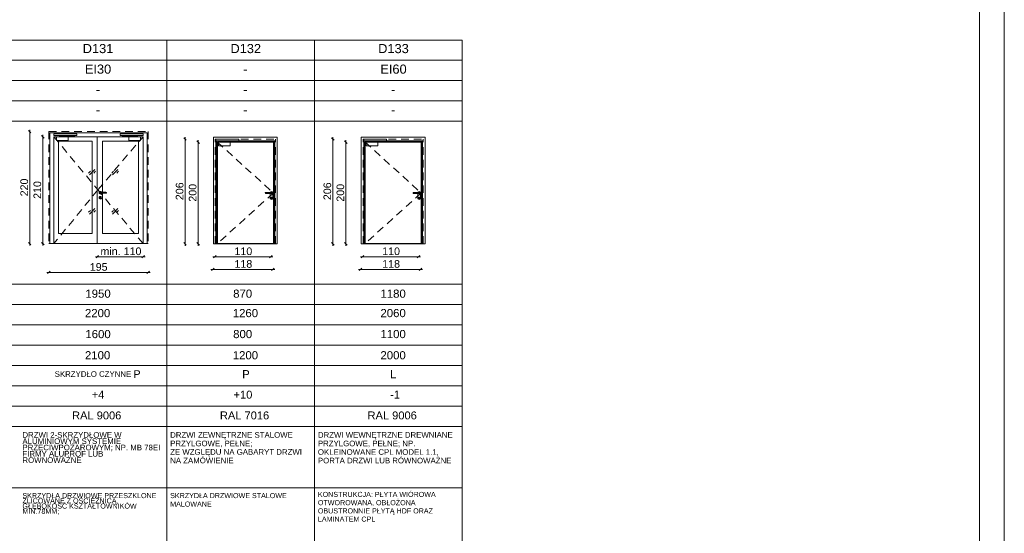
# Paper-space layout 'A-57 ZESTAWIENIE STOLARKI PROJEKTOWANEJ' of a CAD drawing. Header units: millimetres. Extents: x 0 to 900, y 0 to 1010.
# Tile 21 of 63: x 707 to 900, y 102 to 203. Entities that reach past the tile are written whole.
import ezdxf
from ezdxf.xclip import XClip

# ---------------------------------------------------------------- set-up
doc = ezdxf.new("R2010")
doc.units = ezdxf.units.MM
doc.header["$MEASUREMENT"] = 0
doc.header["$XCLIPFRAME"] = 0
doc.linetypes.add('LINIE_3', pattern=[25, 15, -10])
doc.linetypes.add('Przer. długie kreski', pattern=[2.5, 1.5, -1])
doc.layers.add('0_Nr_pióra__1', color=7, linetype='Continuous', lineweight=20)
doc.layers.add('A_Arkusz_Nr_pióra__1', color=7, linetype='Continuous', lineweight=20)
for name, color, linetype, lineweight, true_color in [('0_Nr_pióra__30', 7, 'Continuous', 5, 0x878787), ('0_Nr_pióra__7', 7, 'Continuous', 18, 0x171717), ('0_Nr_pióra__8', 7, 'Continuous', 13, 0x4c4c4c), ('0_Nr_pióra__94', 7, 'Continuous', 5, 0x3b3b3b)]:
    doc.layers.add(name, color=color, linetype=linetype, lineweight=lineweight, true_color=true_color)
doc.layers.add('A_podrys', color=7, linetype='Continuous')
doc.styles.add('STYL_AUTOMATYCZNY_1', font='arial.ttf')

# ---------------------------------------------------------------- blocks, each defined once
blk = doc.blocks.new('Rysunek_1_1', base_point=(-2089.9, -1946.74))
at = {"layer": '0_Nr_pióra__1', "color": 7, "linetype": 'Continuous', "lineweight": 20}
for p, q in [((708.93, 180.88), (708.43, 181.38)), ((708.68, 181.13), (708.68, 181.51)), ((708.68, 159.13), (708.68, 181.13)), ((711.5, 179.88), (711, 180.38)), ((711.25, 180.13), (711.25, 180.51)), ((711.25, 159.13), (711.25, 180.13)), ((739.43, 179.43), (738.93, 179.93)), ((739.18, 179.68), (739.18, 180.06)), ((768.43, 179.43), (767.93, 179.93)), ((768.18, 179.68), (768.18, 180.06)), ((739.18, 159.08), (739.18, 179.68)), ((741.99, 178.83), (741.49, 179.33)), ((741.74, 179.08), (741.74, 179.46)), ((741.74, 159.08), (741.74, 179.08)), ((768.18, 159.08), (768.18, 179.68)), ((770.99, 178.83), (770.49, 179.33)), ((770.74, 179.08), (770.74, 179.46)), ((770.74, 159.08), (770.74, 179.08)), ((708.43, 159.38), (708.93, 158.88)), ((708.68, 158.76), (708.68, 159.13)), ((711, 159.38), (711.5, 158.88)), ((711.25, 158.76), (711.25, 159.13)), ((738.93, 159.33), (739.43, 158.83)), ((739.18, 158.71), (739.18, 159.08)), ((741.49, 159.33), (741.99, 158.83)), ((741.74, 158.71), (741.74, 159.08)), ((767.93, 159.33), (768.43, 158.83)), ((768.18, 158.71), (768.18, 159.08)), ((770.49, 159.33), (770.99, 158.83)), ((770.74, 158.71), (770.74, 159.08)), ((721.96, 156.56), (721.59, 156.56)), ((722.21, 156.81), (721.71, 156.31)), ((730.94, 156.56), (721.96, 156.56)), ((730.69, 156.31), (731.19, 156.81)), ((731.32, 156.56), (730.94, 156.56)), ((745.02, 156.56), (744.64, 156.56)), ((745.27, 156.81), (744.77, 156.31)), ((756.02, 156.56), (745.02, 156.56)), ((755.77, 156.31), (756.27, 156.81)), ((756.39, 156.56), (756.02, 156.56)), ((774.02, 156.56), (773.64, 156.56)), ((774.27, 156.81), (773.77, 156.31)), ((785.02, 156.56), (774.02, 156.56)), ((784.77, 156.31), (785.27, 156.81)), ((785.39, 156.56), (785.02, 156.56)), ((712.44, 153.48), (712.07, 153.48)), ((712.69, 153.73), (712.19, 153.23)), ((731.94, 153.48), (712.44, 153.48)), ((731.69, 153.23), (732.19, 153.73)), ((732.32, 153.48), (731.94, 153.48)), ((744.62, 154.07), (744.24, 154.07)), ((744.87, 154.32), (744.37, 153.82)), ((756.42, 154.07), (744.62, 154.07)), ((756.17, 153.82), (756.67, 154.32)), ((756.79, 154.07), (756.42, 154.07)), ((773.62, 154.07), (773.24, 154.07)), ((773.87, 154.32), (773.37, 153.82)), ((785.42, 154.07), (773.62, 154.07)), ((785.17, 153.82), (785.67, 154.32)), ((785.79, 154.07), (785.42, 154.07))]:
    blk.add_line(p, q, dxfattribs=at)
at = {"layer": '0_Nr_pióra__30', "color": 252, "linetype": 'Przer. długie kreski', "lineweight": 5, "true_color": 0x878787}
for p, q in [((712.44, 181.13), (731.94, 181.13)), ((712.44, 181.13), (712.44, 159.13)), ((713.44, 180.13), (722.06, 169.69)), ((722.06, 169.69), (730.94, 180.13)), ((731.94, 181.13), (731.94, 159.13)), ((745.12, 159.08), (745.12, 179.68)), ((745.12, 179.68), (756.92, 179.68)), ((745.52, 179.08), (756.52, 169.08)), ((756.92, 159.08), (756.92, 179.68)), ((774.12, 159.08), (774.12, 179.68)), ((774.12, 179.68), (785.92, 179.68)), ((774.52, 179.08), (785.52, 169.08)), ((785.92, 159.08), (785.92, 179.68)), ((722.06, 169.69), (713.44, 159.13)), ((730.94, 159.13), (722.06, 169.69)), ((756.52, 169.08), (745.52, 159.13)), ((785.52, 169.08), (774.52, 159.13))]:
    blk.add_line(p, q, dxfattribs=at)
at = {"layer": '0_Nr_pióra__30', "color": 252, "linetype": 'Continuous', "lineweight": 5, "true_color": 0x878787}
for p, q in [((712.64, 180.93), (731.74, 180.93)), ((712.64, 180.93), (712.64, 159.13)), ((713.44, 180.13), (713.44, 159.13)), ((730.94, 180.13), (713.44, 180.13)), ((721.96, 159.13), (721.96, 180.13)), ((730.94, 180.13), (730.94, 159.13)), ((731.74, 180.93), (731.74, 159.13)), ((744.75, 159.08), (744.75, 180.05)), ((744.75, 180.05), (757.29, 180.05)), ((757.29, 180.05), (757.29, 159.08)), ((773.75, 159.08), (773.75, 180.05)), ((773.75, 180.05), (786.29, 180.05)), ((786.29, 180.05), (786.29, 159.08)), ((714.32, 161.13), (714.32, 179.25)), ((714.32, 179.25), (720.96, 179.25)), ((720.96, 179.25), (720.96, 161.13)), ((722.96, 179.25), (722.96, 169.23)), ((730.06, 179.25), (722.96, 179.25)), ((730.06, 161.13), (730.06, 179.25)), ((745.25, 179.35), (745.25, 159.08)), ((756.79, 179.35), (745.25, 179.35)), ((745.37, 179.23), (745.37, 159.08)), ((756.67, 179.23), (745.37, 179.23)), ((745.52, 159.08), (745.52, 179.08)), ((745.52, 179.08), (756.52, 179.08)), ((756.52, 179.08), (756.52, 159.08)), ((756.67, 159.08), (756.67, 179.23)), ((756.79, 159.08), (756.79, 179.35)), ((774.25, 179.35), (774.25, 159.08)), ((785.79, 179.35), (774.25, 179.35)), ((774.37, 179.23), (774.37, 159.08)), ((785.67, 179.23), (774.37, 179.23)), ((774.52, 159.08), (774.52, 179.08)), ((774.52, 179.08), (785.52, 179.08)), ((785.52, 179.08), (785.52, 159.08)), ((785.67, 159.08), (785.67, 179.23)), ((785.79, 159.08), (785.79, 179.35)), ((720.26, 172.99), (720.61, 173.35)), ((720.4, 172.64), (721.46, 173.7)), ((721.26, 172.99), (721.61, 173.35)), ((724.79, 172.99), (725.14, 173.35)), ((724.93, 172.64), (726, 173.7)), ((725.79, 172.99), (726.14, 173.35)), ((722.33, 169.27), (722.29, 169.13)), ((722.29, 169.13), (722.33, 169)), ((722.33, 168.27), (722.29, 168.13)), ((722.43, 169.37), (722.33, 169.27)), ((722.33, 169), (722.43, 168.9)), ((722.43, 168.37), (722.33, 168.27)), ((722.56, 169.4), (722.43, 169.37)), ((722.43, 168.9), (722.56, 168.86)), ((722.56, 168.4), (722.43, 168.37)), ((722.49, 169.2), (722.46, 169.13)), ((722.46, 169.13), (722.49, 169.06)), ((722.51, 169.2), (722.48, 169.13)), ((722.48, 169.13), (722.51, 169.06)), ((722.56, 169.23), (722.49, 169.2)), ((722.49, 169.06), (722.56, 169.03)), ((722.49, 168.23), (722.51, 168.29)), ((722.51, 168.18), (722.49, 168.23)), ((722.51, 168.29), (722.56, 168.31)), ((722.51, 168.18), (722.51, 168.01)), ((722.56, 169.2), (722.53, 169.13)), ((722.53, 169.13), (722.56, 169.06)), ((722.7, 169.37), (722.56, 169.4)), ((722.56, 169.23), (723.66, 169.23)), ((722.56, 169.03), (723.66, 169.03)), ((722.56, 168.86), (722.7, 168.9)), ((722.7, 168.37), (722.56, 168.4)), ((722.56, 168.31), (722.62, 168.29)), ((722.61, 168.01), (722.61, 168.18)), ((722.63, 169.2), (722.62, 169.13)), ((722.62, 169.13), (722.63, 169.06)), ((722.62, 168.29), (722.64, 168.23)), ((722.8, 169.27), (722.7, 169.37)), ((722.7, 168.9), (722.8, 169)), ((722.8, 168.27), (722.7, 168.37)), ((722.81, 169.23), (722.8, 169.27)), ((722.8, 169), (722.81, 169.03)), ((722.83, 168.13), (722.8, 168.27)), ((722.96, 169.03), (722.96, 161.13)), ((723.6, 169.2), (723.61, 169.13)), ((723.61, 169.13), (723.6, 169.06)), ((723.66, 169.23), (723.73, 169.2)), ((723.73, 169.06), (723.66, 169.03)), ((723.67, 169.2), (723.69, 169.13)), ((723.69, 169.13), (723.67, 169.06)), ((723.72, 169.2), (723.75, 169.13)), ((723.75, 169.13), (723.72, 169.06)), ((723.73, 169.2), (723.76, 169.13)), ((723.76, 169.13), (723.73, 169.06)), ((754.96, 169.15), (754.94, 169.08)), ((754.94, 169.08), (754.96, 169.01)), ((754.98, 169.15), (754.95, 169.08)), ((754.95, 169.08), (754.98, 169.01)), ((755.04, 169.18), (754.96, 169.15)), ((754.96, 169.01), (755.04, 168.98)), ((755.03, 169.15), (755.01, 169.08)), ((755.01, 169.08), (755.03, 169.01)), ((756.14, 169.18), (755.04, 169.18)), ((756.14, 168.98), (755.04, 168.98)), ((755.1, 169.15), (755.09, 169.08)), ((755.09, 169.08), (755.1, 169.01)), ((755.87, 168.08), (755.87, 168.98)), ((755.89, 169.18), (755.9, 169.22)), ((755.9, 169.22), (756, 169.32)), ((756, 169.32), (756.14, 169.35)), ((756.08, 168.24), (756.06, 168.18)), ((756.09, 168.13), (756.06, 168.18)), ((756.07, 169.15), (756.08, 169.08)), ((756.08, 169.08), (756.07, 169.01)), ((756.08, 168.24), (756.14, 168.26)), ((756.14, 169.35), (756.27, 169.32)), ((756.14, 169.18), (756.21, 169.15)), ((756.14, 169.15), (756.16, 169.08)), ((756.16, 169.08), (756.14, 169.01)), ((756.21, 169.01), (756.14, 168.98)), ((756.14, 168.26), (756.19, 168.24)), ((756.19, 169.15), (756.22, 169.08)), ((756.22, 169.08), (756.19, 169.01)), ((756.21, 168.18), (756.19, 168.24)), ((756.21, 168.18), (756.19, 168.13)), ((756.21, 169.15), (756.24, 169.08)), ((756.24, 169.08), (756.21, 169.01)), ((756.27, 169.32), (756.37, 169.22)), ((756.37, 169.22), (756.41, 169.08)), ((756.41, 168.08), (756.41, 169.08)), ((783.96, 169.15), (783.94, 169.08)), ((783.94, 169.08), (783.96, 169.01)), ((783.98, 169.15), (783.95, 169.08)), ((783.95, 169.08), (783.98, 169.01)), ((784.04, 169.18), (783.96, 169.15)), ((783.96, 169.01), (784.04, 168.98)), ((784.03, 169.15), (784.01, 169.08)), ((784.01, 169.08), (784.03, 169.01)), ((785.14, 169.18), (784.04, 169.18)), ((785.14, 168.98), (784.04, 168.98)), ((784.1, 169.15), (784.09, 169.08)), ((784.09, 169.08), (784.1, 169.01)), ((784.87, 168.08), (784.87, 168.98)), ((784.89, 169.18), (784.9, 169.22)), ((784.9, 169.22), (785, 169.32)), ((785, 169.32), (785.14, 169.35)), ((785.08, 168.24), (785.06, 168.18)), ((785.09, 168.13), (785.06, 168.18)), ((785.07, 169.15), (785.08, 169.08)), ((785.08, 169.08), (785.07, 169.01)), ((785.08, 168.24), (785.14, 168.26)), ((785.14, 169.35), (785.27, 169.32)), ((785.14, 169.18), (785.21, 169.15)), ((785.14, 169.15), (785.16, 169.08)), ((785.16, 169.08), (785.14, 169.01)), ((785.21, 169.01), (785.14, 168.98)), ((785.14, 168.26), (785.19, 168.24)), ((785.19, 169.15), (785.22, 169.08)), ((785.22, 169.08), (785.19, 169.01)), ((785.21, 168.18), (785.19, 168.24)), ((785.21, 168.18), (785.19, 168.13)), ((785.21, 169.15), (785.24, 169.08)), ((785.24, 169.08), (785.21, 169.01)), ((785.27, 169.32), (785.37, 169.22)), ((785.37, 169.22), (785.41, 169.08)), ((785.41, 168.08), (785.41, 169.08)), ((722.29, 168.13), (722.33, 168)), ((722.33, 168), (722.43, 167.9)), ((722.43, 167.9), (722.56, 167.86)), ((722.51, 168.01), (722.53, 167.97)), ((722.53, 167.97), (722.56, 167.96)), ((722.56, 167.96), (722.6, 167.97)), ((722.56, 167.86), (722.7, 167.9)), ((722.6, 167.97), (722.61, 168.01)), ((722.7, 167.9), (722.8, 168)), ((722.8, 168), (722.83, 168.13)), ((755.9, 167.95), (755.87, 168.08)), ((756, 167.85), (755.9, 167.95)), ((756.14, 167.81), (756, 167.85)), ((756.09, 168.13), (756.09, 167.96)), ((756.09, 167.96), (756.1, 167.92)), ((756.1, 167.92), (756.14, 167.91)), ((756.14, 167.91), (756.17, 167.92)), ((756.27, 167.85), (756.14, 167.81)), ((756.17, 167.92), (756.19, 167.96)), ((756.19, 168.13), (756.19, 167.96)), ((756.37, 167.95), (756.27, 167.85)), ((756.41, 168.08), (756.37, 167.95)), ((784.9, 167.95), (784.87, 168.08)), ((785, 167.85), (784.9, 167.95)), ((785.14, 167.81), (785, 167.85)), ((785.09, 168.13), (785.09, 167.96)), ((785.09, 167.96), (785.1, 167.92)), ((785.1, 167.92), (785.14, 167.91)), ((785.14, 167.91), (785.17, 167.92)), ((785.27, 167.85), (785.14, 167.81)), ((785.17, 167.92), (785.19, 167.96)), ((785.19, 168.13), (785.19, 167.96)), ((785.37, 167.95), (785.27, 167.85)), ((785.41, 168.08), (785.37, 167.95)), ((720.26, 165.29), (720.61, 165.65)), ((720.4, 164.94), (721.46, 166)), ((721.26, 165.29), (721.61, 165.65)), ((724.79, 165.29), (725.14, 165.65)), ((724.93, 164.94), (726, 166)), ((725.79, 165.29), (726.14, 165.65)), ((720.96, 161.13), (714.32, 161.13)), ((722.96, 161.13), (730.06, 161.13)), ((712.44, 159.13), (731.94, 159.13)), ((744.75, 159.08), (757.29, 159.08)), ((745.52, 159.13), (756.52, 159.13)), ((773.75, 159.08), (786.29, 159.08)), ((774.52, 159.13), (785.52, 159.13))]:
    blk.add_line(p, q, dxfattribs=at)
at = {"layer": '0_Nr_pióra__8', "color": 251, "linetype": 'LINIE_3', "lineweight": 13, "true_color": 0x4c4c4c, "flags": 128}
for points in [[(717.94, 180.4), (717.94, 180.7), (713.44, 180.7), (713.44, 180.4)], [(716.25, 180.13), (713.94, 180.13), (713.94, 179.41), (716.25, 179.41)], [(714.54, 180.16), (714.54, 180.34), (717.35, 180.34), (717.35, 180.39), (717.45, 180.39), (717.45, 180.24), (714.63, 180.24), (714.63, 180.16)], [(714.62, 180.16), (714.55, 180.16), (714.55, 180.13), (714.62, 180.13)], [(717.36, 180.39), (717.45, 180.39), (717.45, 180.4), (717.36, 180.4)], [(726.44, 180.4), (726.44, 180.7), (730.94, 180.7), (730.94, 180.4)], [(729.84, 180.16), (729.84, 180.34), (727.04, 180.34), (727.04, 180.39), (726.93, 180.39), (726.93, 180.24), (729.75, 180.24), (729.75, 180.16)], [(727.02, 180.39), (726.94, 180.39), (726.94, 180.4), (727.02, 180.4)], [(728.14, 180.13), (730.44, 180.13), (730.44, 179.41), (728.14, 179.41)], [(729.76, 180.16), (729.84, 180.16), (729.84, 180.13), (729.76, 180.13)], [(749.75, 179.35), (749.75, 179.65), (745.25, 179.65), (745.25, 179.35)], [(748.05, 179.08), (745.74, 179.08), (745.74, 178.36), (748.05, 178.36)], [(746.34, 179.11), (746.34, 179.29), (749.15, 179.29), (749.15, 179.34), (749.26, 179.34), (749.26, 179.19), (746.43, 179.19), (746.43, 179.11)], [(746.43, 179.11), (746.35, 179.11), (746.35, 179.08), (746.43, 179.08)], [(749.16, 179.34), (749.25, 179.34), (749.25, 179.35), (749.16, 179.35)], [(778.75, 179.35), (778.75, 179.65), (774.25, 179.65), (774.25, 179.35)], [(777.05, 179.08), (774.74, 179.08), (774.74, 178.36), (777.05, 178.36)], [(775.34, 179.11), (775.34, 179.29), (778.15, 179.29), (778.15, 179.34), (778.26, 179.34), (778.26, 179.19), (775.43, 179.19), (775.43, 179.11)], [(775.43, 179.11), (775.35, 179.11), (775.35, 179.08), (775.43, 179.08)], [(778.16, 179.34), (778.25, 179.34), (778.25, 179.35), (778.16, 179.35)]]:
    blk.add_lwpolyline(points, close=True, dxfattribs=at)
for points in [[(714.69, 179.41), (714.41, 179.41), (714.41, 179.38, 0.458316), (714.69, 179.38)], [(729.69, 179.41), (729.97, 179.41), (729.97, 179.38, -0.458316), (729.69, 179.38)], [(746.49, 178.36), (746.22, 178.36), (746.22, 178.33, 0.458316), (746.49, 178.33)], [(775.49, 178.36), (775.22, 178.36), (775.22, 178.33, 0.458316), (775.49, 178.33)]]:
    blk.add_lwpolyline(points, format="xyb", close=True, dxfattribs=at)
at = {"layer": '0_Nr_pióra__94', "color": 250, "linetype": 'Continuous', "lineweight": 5, "true_color": 0x3b3b3b}
for p, q in [((78.6, 199.08), (793.6, 199.08)), ((735.6, 199.08), (735.6, 6.68)), ((764.6, 199.08), (764.6, 6.68)), ((793.6, 199.08), (793.6, 6.68)), ((793.6, 195.18), (80.6, 195.18)), ((793.6, 191.18), (80.6, 191.18)), ((793.6, 187.18), (80.6, 187.18)), ((793.6, 183.18), (80.6, 183.18)), ((78.6, 151.18), (793.6, 151.18)), ((77.45, 147.18), (793.6, 147.18)), ((78.6, 143.18), (793.6, 143.18)), ((77.45, 139.18), (793.6, 139.18)), ((78.6, 135.18), (793.6, 135.18)), ((63.27, 131.18), (793.6, 131.18)), ((78.6, 127.18), (793.6, 127.18)), ((78.6, 123.18), (793.6, 123.18)), ((78.6, 111.18), (793.6, 111.18))]:
    blk.add_line(p, q, dxfattribs=at)
at = {"layer": '0_Nr_pióra__1', "color": 7, "linetype": 'Continuous', "lineweight": 20, "char_height": 1.5, "width": 3.4323, "attachment_point": 7, "rotation": 90, "style": 'STYL_AUTOMATYCZNY_1'}
for s, insert in [('\\A1;{\\pql;\\fArial|b0|i0|c238|p0;\\W1.000000;220}', (708.38, 168.42)), ('\\A1;{\\pql;\\fArial|b0|i0|c238|p0;\\W1.000000;210}', (710.95, 167.92)), ('\\A1;{\\pql;\\fArial|b0|i0|c238|p0;\\W1.000000;206}', (738.88, 167.67)), ('\\A1;{\\pql;\\fArial|b0|i0|c238|p0;\\W1.000000;200}', (741.44, 167.37)), ('\\A1;{\\pql;\\fArial|b0|i0|c238|p0;\\W1.000000;206}', (767.88, 167.67)), ('\\A1;{\\pql;\\fArial|b0|i0|c238|p0;\\W1.000000;200}', (770.44, 167.37))]:
    blk.add_mtext(s, dxfattribs=dict(at, insert=insert))
at = {"layer": '0_Nr_pióra__1', "color": 7, "linetype": 'Continuous', "lineweight": 20, "char_height": 1.5, "attachment_point": 7, "style": 'STYL_AUTOMATYCZNY_1'}
for s, insert, width in [('\\A1;{\\pql;\\fArial|b0|i0|c238|p0;\\W1.000000;min. 110}', (722.58, 156.86), 7.7374), ('\\A1;{\\pql;\\fArial|b0|i0|c238|p0;\\W1.000000;110}', (748.88, 156.86), 3.2796), ('\\A1;{\\pql;\\fArial|b0|i0|c238|p0;\\W1.000000;110}', (777.88, 156.86), 3.2796), ('\\A1;{\\pql;\\fArial|b0|i0|c238|p0;\\W1.000000;195}', (720.48, 153.78), 3.4323), ('\\A1;{\\pql;\\fArial|b0|i0|c238|p0;\\W1.000000;118}', (748.88, 154.37), 3.2796), ('\\A1;{\\pql;\\fArial|b0|i0|c238|p0;\\W1.000000;118}', (777.88, 154.37), 3.2796)]:
    blk.add_mtext(s, dxfattribs=dict(at, insert=insert, width=width))
at = {"layer": '0_Nr_pióra__7', "color": 250, "linetype": 'Continuous', "lineweight": 18, "true_color": 0x171717, "style": 'STYL_AUTOMATYCZNY_1'}
for s, insert, char_height, attachment_point in [('\\A1;{\\pqc;\\fArial|b0|i0|c238|p0;\\W1.000000;D131}', (722.1, 196.53), 1.8, 8), ('\\A1;{\\pqc;\\fArial|b0|i0|c238|p0;\\W1.000000;D\\fArial|b0|i0|c238|p0;\\W1.000000;1\\fArial|b0|i0|c238|p0;\\W1.000000;3\\fArial|b0|i0|c238|p0;\\W1.000000;2}', (751.1, 196.53), 1.8, 8), ('\\A1;{\\pqc;\\fArial|b0|i0|c238|p0;\\W1.000000;EI30}', (722.1, 192.49), 1.8, 8), ('\\A1;{\\pqc;\\fArial|b0|i0|c238|p0;\\W1.000000;-}', (751.02, 192.52), 1.8, 8), ('\\A1;{\\pqc;\\fArial|b0|i0|c238|p0;\\W1.000000;EI60}', (780.1, 192.49), 1.8, 8), ('\\A1;{\\pqc;\\fArial|b0|i0|c238|p0;\\W1.000000;-}', (722.1, 188.52), 1.8, 8), ('\\A1;{\\pqc;\\fArial|b0|i0|c238|p0;\\W1.000000;-}', (751.02, 188.52), 1.8, 8), ('\\A1;{\\pqc;\\fArial|b0|i0|c238|p0;\\W1.000000;-}', (780.02, 188.52), 1.8, 8), ('\\A1;{\\pqc;\\fArial|b0|i0|c238|p0;\\W1.000000;-}', (722.1, 184.53), 1.8, 8), ('\\A1;{\\pqc;\\fArial|b0|i0|c238|p0;\\W1.000000;-}', (751.02, 184.52), 1.8, 8), ('\\A1;{\\pqc;\\fArial|b0|i0|c238|p0;\\W1.000000;-}', (780.02, 184.52), 1.8, 8), ('\\A1;{\\pqc;\\fArial|b0|i0|c238|p0;\\W1.000000;1950}', (722.1, 148.48), 1.6, 8), ('\\A1;{\\pqc;\\fArial|b0|i0|c238|p0;\\W1.000000;8\\fArial|b0|i0|c238|p0;\\W1.000000;7\\fArial|b0|i0|c238|p0;\\W1.000000;0}', (750.49, 148.48), 1.6, 8), ('\\A1;{\\pqc;\\fArial|b0|i0|c238|p0;\\W1.000000;11\\fArial|b0|i0|c238|p0;\\W1.000000;80}', (780.02, 148.48), 1.6, 8), ('\\A1;{\\pqc;\\fArial|b0|i0|c238|p0;\\W1.000000;2200}', (722.02, 144.66), 1.6, 8), ('\\A1;{\\pqc;\\fArial|b0|i0|c238|p0;\\W1.000000;12\\fArial|b0|i0|c238|p0;\\W1.000000;60}', (751.03, 144.66), 1.6, 8), ('\\A1;{\\pqc;\\fArial|b0|i0|c238|p0;\\W1.000000;2060}', (780.02, 144.66), 1.6, 8), ('\\A1;{\\pqc;\\fArial|b0|i0|c238|p0;\\W1.000000;1600}', (722.1, 140.54), 1.6, 8), ('\\A1;{\\pqc;\\fArial|b0|i0|c238|p0;\\W1.000000;8\\fArial|b0|i0|c238|p0;\\W1.000000;00}', (750.49, 140.54), 1.6, 8), ('\\A1;{\\pqc;\\fArial|b0|i0|c238|p0;\\W1.000000;110\\fArial|b0|i0|c238|p0;\\W1.000000;0}', (780.02, 140.54), 1.6, 8), ('\\A1;{\\pqc;\\fArial|b0|i0|c238|p0;\\W1.000000;2100}', (722.02, 136.38), 1.6, 8), ('\\A1;{\\pqc;\\fArial|b0|i0|c238|p0;\\W1.000000;12\\fArial|b0|i0|c238|p0;\\W1.000000;00}', (751.03, 136.38), 1.6, 8), ('\\A1;{\\pqc;\\fArial|b0|i0|c238|p0;\\W1.000000;2000}', (780.02, 136.38), 1.6, 8), ('\\A1;{\\pqc;\\fArial|b0|i0|c238|p0;\\W1.000000;SKRZYDŁO CZYNNE \\fArial|b0|i0|c238|p0;\\H1.363636x;\\W1.000000;P}', (722.02, 134.26), 1.1, 2), ('\\A1;{\\pqc;\\fArial|b0|i0|c238|p0;\\W1.000000;P}', (751.14, 132.68), 1.6, 8), ('\\A1;{\\pqc;\\fArial|b0|i0|c238|p0;\\W1.000000;L}', (780.02, 132.68), 1.6, 8), ('\\A1;{\\pqc;\\fArial|b0|i0|c238|p0;\\W1.000000;+4}', (722.1, 128.69), 1.5567, 8), ('\\A1;{\\pqc;\\fArial|b0|i0|c238|p0;\\W1.000000;+10}', (750.55, 128.66), 1.5567, 8), ('\\A1;{\\pqc;\\fArial|b0|i0|c238|p0;\\W1.000000;-1}', (780.41, 128.69), 1.5567, 8), ('\\A1;{\\pqc;\\fArial|b0|i0|c238|p0;\\W1.000000;RAL 9006}', (721.84, 124.58), 1.5567, 8), ('\\A1;{\\pqc;\\fArial|b0|i0|c238|p0;\\W1.000000;RAL \\fArial|b0|i0|c238|p0;\\W1.000000;7016}', (750.86, 124.58), 1.5567, 8), ('\\A1;{\\pqc;\\fArial|b0|i0|c238|p0;\\W1.000000;RAL 9006}', (779.84, 124.58), 1.5567, 8)]:
    blk.add_mtext(s, dxfattribs=dict(at, insert=insert, char_height=char_height, attachment_point=attachment_point))
at = {"layer": '0_Nr_pióra__7', "color": 250, "linetype": 'Continuous', "lineweight": 18, "true_color": 0x171717, "attachment_point": 1, "style": 'STYL_AUTOMATYCZNY_1'}
for s, insert, char_height, width, line_spacing_factor in [('\\A1;{\\pql;\\fArial|b0|i0|c238|p0;\\W1.000000;DRZWI 2-SKRZYDŁOWE W ALUMINIOWYM SYSTEMIE PRZECIWPOŻAROWYM; NP. MB 78EI FIRMY ALUPROF LUB RÓWNOWAŻNE}', (707.26, 122.1), 1.1, 27.5, 0.674122), ('\\A1;{\\pql;\\fArial|b0|i0|c238|p0;\\W1.000000;DRZWI ZEWNĘTRZNE STALOWE PRZYLGOWE, PEŁNE;\\P\\pql;\\fArial|b0|i0|c238|p0;\\W1.000000;ZE WZGLĘDU NA GABARYT DRZWI NA ZAMÓWIENIE}', (736.26, 122.1), 1.1, 28, 0.913182), ('\\A1;{\\pql;\\fArial|b0|i0|c238|p0;\\W1.000000;DRZWI WEWNĘTRZNE DREWNIANE \\fArial|b0|i0|c238|p0;\\W1.000000;PRZYLGOWE, PEŁNE; NP. OKLEINOWANE \\fArial|b0|i0|c238|p0;\\W1.000000;CPL MODEL 1.1,  PORTA DRZWI LUB \\fArial|b0|i0|c238|p0;\\W1.000000;RÓWNOWAŻNE}', (765.26, 122.1), 1.1, 28, 0.916119), ('\\A1;{\\pql;\\fArial|b0|i0|c238|p0;\\W1.000000;SKRZYDŁA DRZWIOWE PRZESZKLONE \\fArial|b0|i0|c238|p0;\\W1.000000;ZLICOWANE Z OŚCIEŻNICĄ, \\fArial|b0|i0|c238|p0;\\W1.000000;GŁĘBOKOŚĆ KSZTAŁTOWNIKÓW \\fArial|b0|i0|c238|p0;\\W1.000000;MIN.78MM;}', (707.26, 110.13), 1, 27.5, 0.616422), ('\\A1;{\\pql;\\fArial|b0|i0|c238|p0;\\W1.000000;SKRZYDŁA DRZWIOWE STALOWE\\fArial|b0|i0|c238|p0;\\W1.000000; MALOWANE}', (736.26, 110.13), 1, 28, 1.001649), ('\\A1;{\\pql;\\fArial|b0|i0|c238|p0;\\W1.000000;KONSTRUKCJA: PŁYTA WIÓROWA OTWOROWANA, OBŁOŻONA OBUSTRONNIE PŁYTĄ HDF ORAZ LAMINATEM CPL}', (765.26, 110.36), 1, 28, 0.969719)]:
    blk.add_mtext(s, dxfattribs=dict(at, insert=insert, char_height=char_height, width=width, line_spacing_factor=line_spacing_factor))
at = {"layer": '0_Nr_pióra__8', "color": 251, "linetype": 'Continuous', "lineweight": 13, "true_color": 0x4c4c4c, "insert": (780.1, 196.53), "char_height": 1.8, "attachment_point": 8, "style": 'STYL_AUTOMATYCZNY_1'}
blk.add_mtext('\\A1;{\\pqc;\\fArial|b0|i0|c238|p0;\\W1.000000;D13\\fArial|b0|i0|c238|p0;\\W1.000000;3}', dxfattribs=at)

psp = doc.layouts.new('A-57 ZESTAWIENIE STOLARKI PROJEKTOWANEJ')

# ---------------------------------------------------------------- linework, layer by layer
at = {"layer": 'A_Arkusz_Nr_pióra__1', "color": 7, "linetype": 'Continuous', "lineweight": 20}
psp.add_line((895.1, 1005.1), (895.1, 4.9), dxfattribs=at)
at = {"layer": 'A_Arkusz_Nr_pióra__1', "color": 7, "linetype": 'Continuous', "lineweight": 20, "flags": 128}
psp.add_lwpolyline([(0, 1010), (900, 1010), (900, 0), (0, 0)], close=True, dxfattribs=at)

# ---------------------------------------------------------------- block references
at = {"layer": 'A_podrys', "color": 37, "linetype": 'Continuous', "lineweight": 5, "true_color": 0x656532}
ref = psp.add_blockref('Rysunek_1_1', (-2089.9, -1946.74), dxfattribs=at)
XClip(ref).set_block_clipping_path([(28.6628210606, 4.9003190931), (892.6953650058, 1005.4179299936)])

doc.saveas('drawing.dxf')
